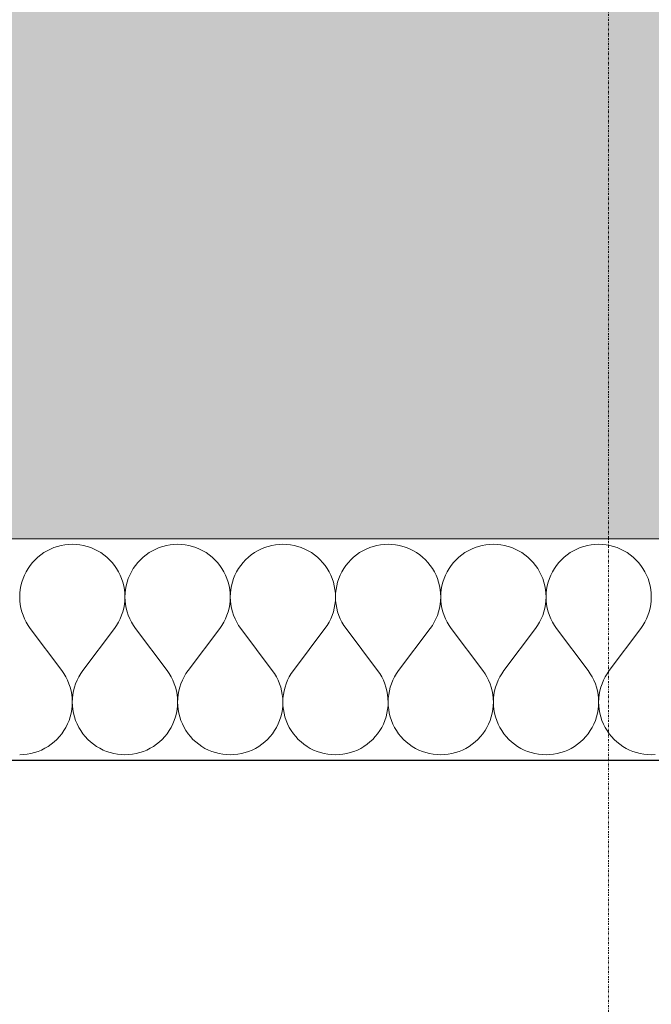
# Model space of a CAD drawing. Header units: millimetres. Extents: x -25972 to 4516, y -2839 to 20217.
# Tile 66 of 114: x -15276 to -14819, y 15 to 728. Entities that reach past the tile are written whole.
import ezdxf

# ---------------------------------------------------------------- set-up
doc = ezdxf.new("R2010")
doc.units = ezdxf.units.MM
doc.header["$MEASUREMENT"] = 0
doc.linetypes.add('Wipeout_Contour', pattern=[1000, 0, -1000])
doc.linetypes.add('Čerchovaná S', pattern=[3.5, 1.5, -0.85, 0.3, -0.85])
for name, color, linetype in [('7._POHLED ZÁPADNÍ_1_3D prvky fasada nove', 7, 'Continuous'), ('7._POHLED ZÁPADNÍ_1_Konstrukce - nosné', 7, 'Continuous'), ('7._POHLED ZÁPADNÍ_1_Nové_Konstrukce - nosné', 7, 'Continuous'), ('7._POHLED ZÁPADNÍ_1_Nové_Výplně – Řezové', 7, 'Continuous'), ('7._POHLED ZÁPADNÍ_1_Výplně – Řezové', 7, 'Continuous'), ('7._POHLED ZÁPADNÍ_1_Značky - řezy', 7, 'Continuous')]:
    doc.layers.add(name, color=color, linetype=linetype)

# ---------------------------------------------------------------- blocks, each defined once
blk = doc.blocks.new('*X5', base_point=(-26739.77, -6860.77))
at = {"layer": '7._POHLED ZÁPADNÍ_1_Nové_Výplně – Řezové', "color": 21, "linetype": 'Continuous', "lineweight": 20, "true_color": 0xffaaaa}
for p, q in [((-15256.35, 343.38), (-15258.69, 341.99)), ((-15253.92, 344.6), (-15256.35, 343.38)), ((-15251.4, 345.64), (-15253.92, 344.6)), ((-15248.82, 346.5), (-15251.4, 345.64)), ((-15246.19, 347.17), (-15248.82, 346.5)), ((-15243.51, 347.66), (-15246.19, 347.17)), ((-15240.81, 347.95), (-15243.51, 347.66)), ((-15238.09, 348.04), (-15240.81, 347.95)), ((-15235.37, 347.95), (-15238.09, 348.04)), ((-15232.66, 347.66), (-15235.37, 347.95)), ((-15229.99, 347.17), (-15232.66, 347.66)), ((-15227.35, 346.5), (-15229.99, 347.17)), ((-15224.77, 345.64), (-15227.35, 346.5)), ((-15222.26, 344.6), (-15224.77, 345.64)), ((-15219.82, 343.38), (-15222.26, 344.6)), ((-15217.48, 341.99), (-15219.82, 343.38)), ((-15180.16, 343.38), (-15182.5, 341.99)), ((-15177.73, 344.6), (-15180.16, 343.38)), ((-15175.21, 345.64), (-15177.73, 344.6)), ((-15172.63, 346.5), (-15175.21, 345.64)), ((-15170, 347.17), (-15172.63, 346.5)), ((-15167.32, 347.65), (-15170, 347.17)), ((-15164.61, 347.95), (-15167.32, 347.65)), ((-15161.9, 348.04), (-15164.61, 347.95)), ((-15159.18, 347.95), (-15161.9, 348.04)), ((-15156.47, 347.65), (-15159.18, 347.95)), ((-15153.8, 347.17), (-15156.47, 347.65)), ((-15151.16, 346.5), (-15153.8, 347.17)), ((-15148.58, 345.64), (-15151.16, 346.5)), ((-15146.06, 344.6), (-15148.58, 345.64)), ((-15143.63, 343.38), (-15146.06, 344.6)), ((-15141.29, 341.99), (-15143.63, 343.38)), ((-15103.97, 343.38), (-15106.31, 341.99)), ((-15101.54, 344.6), (-15103.97, 343.38)), ((-15099.02, 345.64), (-15101.54, 344.6)), ((-15096.44, 346.5), (-15099.02, 345.64)), ((-15093.81, 347.17), (-15096.44, 346.5)), ((-15091.13, 347.65), (-15093.81, 347.17)), ((-15088.42, 347.94), (-15091.13, 347.65)), ((-15085.71, 348.04), (-15088.42, 347.94)), ((-15082.99, 347.94), (-15085.71, 348.04)), ((-15080.28, 347.65), (-15082.99, 347.94)), ((-15077.6, 347.17), (-15080.28, 347.65)), ((-15074.97, 346.5), (-15077.6, 347.17)), ((-15072.39, 345.64), (-15074.97, 346.5)), ((-15069.87, 344.59), (-15072.39, 345.64)), ((-15067.44, 343.38), (-15069.87, 344.59)), ((-15065.1, 341.99), (-15067.44, 343.38)), ((-15027.78, 343.38), (-15030.12, 341.99)), ((-15025.35, 344.59), (-15027.78, 343.38)), ((-15022.83, 345.63), (-15025.35, 344.59)), ((-15020.25, 346.49), (-15022.83, 345.63)), ((-15017.62, 347.17), (-15020.25, 346.49)), ((-15014.94, 347.65), (-15017.62, 347.17)), ((-15012.23, 347.94), (-15014.94, 347.65)), ((-15009.52, 348.04), (-15012.23, 347.94)), ((-15006.8, 347.94), (-15009.52, 348.04)), ((-15004.09, 347.65), (-15006.8, 347.94)), ((-15001.41, 347.17), (-15004.09, 347.65)), ((-14998.78, 346.49), (-15001.41, 347.17)), ((-14996.2, 345.63), (-14998.78, 346.49)), ((-14993.68, 344.59), (-14996.2, 345.63)), ((-14991.25, 343.37), (-14993.68, 344.59)), ((-14988.91, 341.99), (-14991.25, 343.37)), ((-14951.59, 343.37), (-14953.93, 341.98)), ((-14949.16, 344.59), (-14951.59, 343.37)), ((-14946.64, 345.63), (-14949.16, 344.59)), ((-14944.06, 346.49), (-14946.64, 345.63)), ((-14941.43, 347.17), (-14944.06, 346.49)), ((-14938.75, 347.65), (-14941.43, 347.17)), ((-14936.04, 347.94), (-14938.75, 347.65)), ((-14933.32, 348.04), (-14936.04, 347.94)), ((-14930.61, 347.94), (-14933.32, 348.04)), ((-14927.9, 347.65), (-14930.61, 347.94)), ((-14925.22, 347.17), (-14927.9, 347.65)), ((-14922.59, 346.49), (-14925.22, 347.17)), ((-14920.01, 345.63), (-14922.59, 346.49)), ((-14917.49, 344.59), (-14920.01, 345.63)), ((-14915.06, 343.37), (-14917.49, 344.59)), ((-14912.72, 341.98), (-14915.06, 343.37)), ((-14875.4, 343.37), (-14877.74, 341.98)), ((-14872.97, 344.59), (-14875.4, 343.37)), ((-14870.45, 345.63), (-14872.97, 344.59)), ((-14867.87, 346.49), (-14870.45, 345.63)), ((-14865.24, 347.16), (-14867.87, 346.49)), ((-14862.56, 347.65), (-14865.24, 347.16)), ((-14859.85, 347.94), (-14862.56, 347.65)), ((-14857.13, 348.03), (-14859.85, 347.94)), ((-14854.42, 347.94), (-14857.13, 348.03)), ((-14851.71, 347.65), (-14854.42, 347.94)), ((-14849.03, 347.16), (-14851.71, 347.65)), ((-14846.4, 346.49), (-14849.03, 347.16)), ((-14843.82, 345.63), (-14846.4, 346.49)), ((-14841.3, 344.59), (-14843.82, 345.63)), ((-14838.87, 343.37), (-14841.3, 344.59)), ((-14836.53, 341.98), (-14838.87, 343.37)), ((-15265.03, 336.88), (-15266.89, 334.89)), ((-15263.04, 338.73), (-15265.03, 336.88)), ((-15260.92, 340.44), (-15263.04, 338.73)), ((-15258.69, 341.99), (-15260.92, 340.44)), ((-15215.25, 340.44), (-15217.48, 341.99)), ((-15213.13, 338.73), (-15215.25, 340.44)), ((-15211.14, 336.88), (-15213.13, 338.73)), ((-15209.29, 334.89), (-15211.14, 336.88)), ((-15188.84, 336.88), (-15190.7, 334.88)), ((-15186.85, 338.73), (-15188.84, 336.88)), ((-15184.73, 340.44), (-15186.85, 338.73)), ((-15182.5, 341.99), (-15184.73, 340.44)), ((-15139.06, 340.44), (-15141.29, 341.99)), ((-15136.94, 338.73), (-15139.06, 340.44)), ((-15134.95, 336.88), (-15136.94, 338.73)), ((-15133.1, 334.88), (-15134.95, 336.88)), ((-15112.65, 336.87), (-15114.51, 334.88)), ((-15110.66, 338.73), (-15112.65, 336.87)), ((-15108.54, 340.44), (-15110.66, 338.73)), ((-15106.31, 341.99), (-15108.54, 340.44)), ((-15062.87, 340.44), (-15065.1, 341.99)), ((-15060.75, 338.73), (-15062.87, 340.44)), ((-15058.76, 336.87), (-15060.75, 338.73)), ((-15056.91, 334.88), (-15058.76, 336.87)), ((-15036.46, 336.87), (-15038.31, 334.88)), ((-15034.47, 338.73), (-15036.46, 336.87)), ((-15032.35, 340.43), (-15034.47, 338.73)), ((-15030.12, 341.99), (-15032.35, 340.43)), ((-14986.68, 340.43), (-14988.91, 341.99)), ((-14984.56, 338.73), (-14986.68, 340.43)), ((-14982.57, 336.87), (-14984.56, 338.73)), ((-14980.72, 334.88), (-14982.57, 336.87)), ((-14960.27, 336.87), (-14962.12, 334.88)), ((-14958.28, 338.73), (-14960.27, 336.87)), ((-14956.16, 340.43), (-14958.28, 338.73)), ((-14953.93, 341.98), (-14956.16, 340.43)), ((-14910.49, 340.43), (-14912.72, 341.98)), ((-14908.37, 338.72), (-14910.49, 340.43)), ((-14906.38, 336.87), (-14908.37, 338.72)), ((-14904.53, 334.88), (-14906.38, 336.87)), ((-14884.08, 336.87), (-14885.93, 334.88)), ((-14882.09, 338.72), (-14884.08, 336.87)), ((-14879.97, 340.43), (-14882.09, 338.72)), ((-14877.74, 341.98), (-14879.97, 340.43)), ((-14834.3, 340.43), (-14836.53, 341.98)), ((-14832.18, 338.72), (-14834.3, 340.43)), ((-14830.19, 336.87), (-14832.18, 338.72)), ((-14828.34, 334.88), (-14830.19, 336.87)), ((-15271.53, 328.19), (-15272.75, 325.76)), ((-15270.14, 330.53), (-15271.53, 328.19)), ((-15268.59, 332.77), (-15270.14, 330.53)), ((-15266.89, 334.89), (-15268.59, 332.77)), ((-15207.58, 332.77), (-15209.29, 334.89)), ((-15206.03, 330.53), (-15207.58, 332.77)), ((-15204.64, 328.19), (-15206.03, 330.53)), ((-15203.43, 325.76), (-15204.64, 328.19)), ((-15195.34, 328.19), (-15196.56, 325.76)), ((-15193.95, 330.53), (-15195.34, 328.19)), ((-15192.4, 332.77), (-15193.95, 330.53)), ((-15190.7, 334.88), (-15192.4, 332.77)), ((-15131.39, 332.76), (-15133.1, 334.88)), ((-15129.84, 330.53), (-15131.39, 332.76)), ((-15128.45, 328.19), (-15129.84, 330.53)), ((-15127.24, 325.76), (-15128.45, 328.19)), ((-15119.15, 328.19), (-15120.37, 325.76)), ((-15117.76, 330.53), (-15119.15, 328.19)), ((-15116.21, 332.76), (-15117.76, 330.53)), ((-15114.51, 334.88), (-15116.21, 332.76)), ((-15055.2, 332.76), (-15056.91, 334.88)), ((-15053.65, 330.53), (-15055.2, 332.76)), ((-15052.26, 328.19), (-15053.65, 330.53)), ((-15051.05, 325.75), (-15052.26, 328.19)), ((-15042.96, 328.19), (-15044.18, 325.75)), ((-15041.57, 330.53), (-15042.96, 328.19)), ((-15040.02, 332.76), (-15041.57, 330.53)), ((-15038.31, 334.88), (-15040.02, 332.76)), ((-14979.01, 332.76), (-14980.72, 334.88)), ((-14977.46, 330.53), (-14979.01, 332.76)), ((-14976.07, 328.18), (-14977.46, 330.53)), ((-14974.86, 325.75), (-14976.07, 328.18)), ((-14966.77, 328.18), (-14967.99, 325.75)), ((-14965.38, 330.52), (-14966.77, 328.18)), ((-14963.83, 332.76), (-14965.38, 330.52)), ((-14962.12, 334.88), (-14963.83, 332.76)), ((-14902.82, 332.76), (-14904.53, 334.88)), ((-14901.27, 330.52), (-14902.82, 332.76)), ((-14899.88, 328.18), (-14901.27, 330.52)), ((-14898.67, 325.75), (-14899.88, 328.18)), ((-14890.58, 328.18), (-14891.79, 325.75)), ((-14889.19, 330.52), (-14890.58, 328.18)), ((-14887.64, 332.76), (-14889.19, 330.52)), ((-14885.93, 334.88), (-14887.64, 332.76)), ((-14826.63, 332.76), (-14828.34, 334.88)), ((-14825.08, 330.52), (-14826.63, 332.76)), ((-14823.69, 328.18), (-14825.08, 330.52)), ((-14822.47, 325.75), (-14823.69, 328.18)), ((-15273.79, 323.25), (-15274.64, 320.66)), ((-15272.75, 325.76), (-15273.79, 323.25)), ((-15202.39, 323.24), (-15203.43, 325.76)), ((-15201.53, 320.66), (-15202.39, 323.24)), ((-15197.6, 323.24), (-15198.45, 320.66)), ((-15196.56, 325.76), (-15197.6, 323.24)), ((-15126.2, 323.24), (-15127.24, 325.76)), ((-15125.34, 320.66), (-15126.2, 323.24)), ((-15121.41, 323.24), (-15122.26, 320.66)), ((-15120.37, 325.76), (-15121.41, 323.24)), ((-15050.01, 323.24), (-15051.05, 325.75)), ((-15049.15, 320.66), (-15050.01, 323.24)), ((-15045.22, 323.24), (-15046.07, 320.66)), ((-15044.18, 325.75), (-15045.22, 323.24)), ((-14973.82, 323.24), (-14974.86, 325.75)), ((-14972.96, 320.66), (-14973.82, 323.24)), ((-14969.03, 323.24), (-14969.88, 320.66)), ((-14967.99, 325.75), (-14969.03, 323.24)), ((-14897.63, 323.24), (-14898.67, 325.75)), ((-14896.77, 320.65), (-14897.63, 323.24)), ((-14892.83, 323.24), (-14893.69, 320.65)), ((-14891.79, 325.75), (-14892.83, 323.24)), ((-14821.43, 323.23), (-14822.47, 325.75)), ((-14820.58, 320.65), (-14821.43, 323.23)), ((-15275.8, 315.35), (-15276.09, 312.64)), ((-15275.32, 318.03), (-15275.8, 315.35)), ((-15274.64, 320.66), (-15275.32, 318.03)), ((-15200.86, 318.03), (-15201.53, 320.66)), ((-15200.38, 315.35), (-15200.86, 318.03)), ((-15200.09, 312.64), (-15200.38, 315.35)), ((-15199.61, 315.35), (-15199.9, 312.64)), ((-15199.13, 318.03), (-15199.61, 315.35)), ((-15198.45, 320.66), (-15199.13, 318.03)), ((-15124.67, 318.02), (-15125.34, 320.66)), ((-15124.19, 315.35), (-15124.67, 318.02)), ((-15123.9, 312.64), (-15124.19, 315.35)), ((-15123.42, 315.35), (-15123.71, 312.64)), ((-15122.94, 318.02), (-15123.42, 315.35)), ((-15122.26, 320.66), (-15122.94, 318.02)), ((-15048.48, 318.02), (-15049.15, 320.66)), ((-15048, 315.34), (-15048.48, 318.02)), ((-15047.71, 312.64), (-15048, 315.34)), ((-15047.23, 315.34), (-15047.52, 312.64)), ((-15046.74, 318.02), (-15047.23, 315.34)), ((-15046.07, 320.66), (-15046.74, 318.02)), ((-14972.29, 318.02), (-14972.96, 320.66)), ((-14971.81, 315.34), (-14972.29, 318.02)), ((-14971.52, 312.64), (-14971.81, 315.34)), ((-14971.04, 315.34), (-14971.33, 312.64)), ((-14970.55, 318.02), (-14971.04, 315.34)), ((-14969.88, 320.66), (-14970.55, 318.02)), ((-14896.1, 318.02), (-14896.77, 320.65)), ((-14895.61, 315.34), (-14896.1, 318.02)), ((-14895.33, 312.63), (-14895.61, 315.34)), ((-14894.85, 315.34), (-14895.13, 312.63)), ((-14894.36, 318.02), (-14894.85, 315.34)), ((-14893.69, 320.65), (-14894.36, 318.02)), ((-14819.91, 318.02), (-14820.58, 320.65)), ((-14819.42, 315.34), (-14819.91, 318.02)), ((-14819.14, 312.63), (-14819.42, 315.34)), ((-15276.09, 312.64), (-15276.18, 309.93)), ((-15276.18, 309.93), (-15276.08, 307.21)), ((-15276.08, 307.21), (-15275.79, 304.5)), ((-15200.38, 304.5), (-15200.09, 307.2)), ((-15199.99, 309.92), (-15200.09, 312.64)), ((-15200.09, 307.2), (-15199.99, 309.92)), ((-15199.9, 312.64), (-15199.99, 309.92)), ((-15199.99, 309.92), (-15199.89, 307.2)), ((-15199.89, 307.2), (-15199.6, 304.5)), ((-15124.19, 304.5), (-15123.9, 307.2)), ((-15123.8, 309.92), (-15123.9, 312.64)), ((-15123.9, 307.2), (-15123.8, 309.92)), ((-15123.71, 312.64), (-15123.8, 309.92)), ((-15123.8, 309.92), (-15123.7, 307.2)), ((-15123.7, 307.2), (-15123.41, 304.5)), ((-15048, 304.5), (-15047.71, 307.2)), ((-15047.61, 309.92), (-15047.71, 312.64)), ((-15047.71, 307.2), (-15047.61, 309.92)), ((-15047.52, 312.64), (-15047.61, 309.92)), ((-15047.61, 309.92), (-15047.51, 307.2)), ((-15047.51, 307.2), (-15047.22, 304.5)), ((-14971.81, 304.49), (-14971.52, 307.2)), ((-14971.42, 309.92), (-14971.52, 312.64)), ((-14971.52, 307.2), (-14971.42, 309.92)), ((-14971.33, 312.64), (-14971.42, 309.92)), ((-14971.42, 309.92), (-14971.32, 307.2)), ((-14971.32, 307.2), (-14971.03, 304.49)), ((-14895.62, 304.49), (-14895.33, 307.2)), ((-14895.23, 309.92), (-14895.33, 312.63)), ((-14895.33, 307.2), (-14895.23, 309.92)), ((-14895.13, 312.63), (-14895.23, 309.92)), ((-14895.23, 309.92), (-14895.13, 307.2)), ((-14895.13, 307.2), (-14894.84, 304.49)), ((-14819.43, 304.49), (-14819.14, 307.2)), ((-14819.04, 309.91), (-14819.14, 312.63)), ((-14819.14, 307.2), (-14819.04, 309.91)), ((-15275.79, 304.5), (-15275.31, 301.83)), ((-15275.31, 301.83), (-15274.63, 299.19)), ((-15201.54, 299.19), (-15200.87, 301.82)), ((-15200.87, 301.82), (-15200.38, 304.5)), ((-15199.6, 304.5), (-15199.12, 301.82)), ((-15199.12, 301.82), (-15198.44, 299.19)), ((-15125.35, 299.19), (-15124.68, 301.82)), ((-15124.68, 301.82), (-15124.19, 304.5)), ((-15123.41, 304.5), (-15122.93, 301.82)), ((-15122.93, 301.82), (-15122.25, 299.19)), ((-15049.16, 299.18), (-15048.49, 301.82)), ((-15048.49, 301.82), (-15048, 304.5)), ((-15047.22, 304.5), (-15046.73, 301.82)), ((-15046.73, 301.82), (-15046.06, 299.18)), ((-14972.97, 299.18), (-14972.3, 301.82)), ((-14972.3, 301.82), (-14971.81, 304.49)), ((-14971.03, 304.49), (-14970.54, 301.82)), ((-14970.54, 301.82), (-14969.87, 299.18)), ((-14896.78, 299.18), (-14896.11, 301.82)), ((-14896.11, 301.82), (-14895.62, 304.49)), ((-14894.84, 304.49), (-14894.35, 301.82)), ((-14894.35, 301.82), (-14893.68, 299.18)), ((-14820.59, 299.18), (-14819.92, 301.81)), ((-14819.92, 301.81), (-14819.43, 304.49)), ((-15274.63, 299.19), (-15273.77, 296.61)), ((-15273.77, 296.61), (-15272.73, 294.1)), ((-15272.73, 294.1), (-15271.51, 291.66)), ((-15204.67, 291.66), (-15203.45, 294.09)), ((-15203.45, 294.09), (-15202.4, 296.61)), ((-15202.4, 296.61), (-15201.54, 299.19)), ((-15198.44, 299.19), (-15197.58, 296.61)), ((-15197.58, 296.61), (-15196.54, 294.09)), ((-15196.54, 294.09), (-15195.32, 291.66)), ((-15128.48, 291.66), (-15127.26, 294.09)), ((-15127.26, 294.09), (-15126.21, 296.61)), ((-15126.21, 296.61), (-15125.35, 299.19)), ((-15122.25, 299.19), (-15121.39, 296.61)), ((-15121.39, 296.61), (-15120.35, 294.09)), ((-15120.35, 294.09), (-15119.13, 291.66)), ((-15052.29, 291.66), (-15051.07, 294.09)), ((-15051.07, 294.09), (-15050.02, 296.6)), ((-15050.02, 296.6), (-15049.16, 299.18)), ((-15046.06, 299.18), (-15045.2, 296.6)), ((-15045.2, 296.6), (-15044.16, 294.09)), ((-15044.16, 294.09), (-15042.94, 291.66)), ((-14976.1, 291.66), (-14974.88, 294.09)), ((-14974.88, 294.09), (-14973.83, 296.6)), ((-14973.83, 296.6), (-14972.97, 299.18)), ((-14969.87, 299.18), (-14969.01, 296.6)), ((-14969.01, 296.6), (-14967.97, 294.09)), ((-14967.97, 294.09), (-14966.75, 291.66)), ((-14899.91, 291.66), (-14898.69, 294.09)), ((-14898.69, 294.09), (-14897.64, 296.6)), ((-14897.64, 296.6), (-14896.78, 299.18)), ((-14893.68, 299.18), (-14892.82, 296.6)), ((-14892.82, 296.6), (-14891.78, 294.09)), ((-14891.78, 294.09), (-14890.56, 291.65)), ((-14823.72, 291.65), (-14822.5, 294.08)), ((-14822.5, 294.08), (-14821.45, 296.6)), ((-14821.45, 296.6), (-14820.59, 299.18)), ((-15271.51, 291.66), (-15270.12, 289.33)), ((-15270.12, 289.33), (-15268.56, 287.09)), ((-15245.71, 256.62), (-15268.56, 287.09)), ((-15230.47, 256.62), (-15207.61, 287.09)), ((-15207.61, 287.09), (-15206.06, 289.32)), ((-15206.06, 289.32), (-15204.67, 291.66)), ((-15195.32, 291.66), (-15193.93, 289.32)), ((-15193.93, 289.32), (-15192.37, 287.09)), ((-15169.52, 256.61), (-15192.37, 287.09)), ((-15154.28, 256.61), (-15131.42, 287.09)), ((-15131.42, 287.09), (-15129.87, 289.32)), ((-15129.87, 289.32), (-15128.48, 291.66)), ((-15119.13, 291.66), (-15117.74, 289.32)), ((-15117.74, 289.32), (-15116.18, 287.09)), ((-15093.33, 256.61), (-15116.18, 287.09)), ((-15078.09, 256.61), (-15055.23, 287.09)), ((-15055.23, 287.09), (-15053.68, 289.32)), ((-15053.68, 289.32), (-15052.29, 291.66)), ((-15042.94, 291.66), (-15041.55, 289.32)), ((-15041.55, 289.32), (-15039.99, 287.09)), ((-15017.14, 256.61), (-15039.99, 287.09)), ((-15001.9, 256.61), (-14979.04, 287.09)), ((-14979.04, 287.09), (-14977.49, 289.32)), ((-14977.49, 289.32), (-14976.1, 291.66)), ((-14966.75, 291.66), (-14965.36, 289.32)), ((-14965.36, 289.32), (-14963.8, 287.08)), ((-14940.95, 256.61), (-14963.8, 287.08)), ((-14925.71, 256.61), (-14902.85, 287.08)), ((-14902.85, 287.08), (-14901.3, 289.32)), ((-14901.3, 289.32), (-14899.91, 291.66)), ((-14890.56, 291.65), (-14889.17, 289.32)), ((-14889.17, 289.32), (-14887.61, 287.08)), ((-14864.76, 256.61), (-14887.61, 287.08)), ((-14849.52, 256.61), (-14826.66, 287.08)), ((-14826.66, 287.08), (-14825.11, 289.31)), ((-14825.11, 289.31), (-14823.72, 291.65)), ((-15244.15, 254.38), (-15245.71, 256.62)), ((-15230.47, 256.62), (-15232.02, 254.38)), ((-15167.96, 254.38), (-15169.52, 256.61)), ((-15154.28, 256.61), (-15155.83, 254.38)), ((-15091.77, 254.38), (-15093.33, 256.61)), ((-15078.09, 256.61), (-15079.64, 254.38)), ((-15015.58, 254.38), (-15017.14, 256.61)), ((-15001.9, 256.61), (-15003.45, 254.38)), ((-14939.39, 254.37), (-14940.95, 256.61)), ((-14925.71, 256.61), (-14927.26, 254.37)), ((-14863.2, 254.37), (-14864.76, 256.61)), ((-14849.52, 256.61), (-14851.07, 254.37)), ((-15242.76, 252.04), (-15244.15, 254.38)), ((-15241.54, 249.61), (-15242.76, 252.04)), ((-15240.5, 247.1), (-15241.54, 249.61)), ((-15234.63, 249.61), (-15235.68, 247.1)), ((-15233.41, 252.04), (-15234.63, 249.61)), ((-15232.02, 254.38), (-15233.41, 252.04)), ((-15166.57, 252.04), (-15167.96, 254.38)), ((-15165.35, 249.61), (-15166.57, 252.04)), ((-15164.31, 247.1), (-15165.35, 249.61)), ((-15158.44, 249.61), (-15159.49, 247.1)), ((-15157.22, 252.04), (-15158.44, 249.61)), ((-15155.83, 254.38), (-15157.22, 252.04)), ((-15090.38, 252.04), (-15091.77, 254.38)), ((-15089.16, 249.61), (-15090.38, 252.04)), ((-15088.12, 247.1), (-15089.16, 249.61)), ((-15082.25, 249.61), (-15083.3, 247.1)), ((-15081.03, 252.04), (-15082.25, 249.61)), ((-15079.64, 254.38), (-15081.03, 252.04)), ((-15014.19, 252.04), (-15015.58, 254.38)), ((-15012.97, 249.61), (-15014.19, 252.04)), ((-15011.93, 247.09), (-15012.97, 249.61)), ((-15006.06, 249.61), (-15007.11, 247.09)), ((-15004.84, 252.04), (-15006.06, 249.61)), ((-15003.45, 254.38), (-15004.84, 252.04)), ((-14938, 252.04), (-14939.39, 254.37)), ((-14936.78, 249.6), (-14938, 252.04)), ((-14935.74, 247.09), (-14936.78, 249.6)), ((-14929.87, 249.6), (-14930.91, 247.09)), ((-14928.65, 252.04), (-14929.87, 249.6)), ((-14927.26, 254.37), (-14928.65, 252.04)), ((-14861.81, 252.03), (-14863.2, 254.37)), ((-14860.59, 249.6), (-14861.81, 252.03)), ((-14859.55, 247.09), (-14860.59, 249.6)), ((-14853.68, 249.6), (-14854.72, 247.09)), ((-14852.46, 252.03), (-14853.68, 249.6)), ((-14851.07, 254.37), (-14852.46, 252.03)), ((-15239.64, 244.52), (-15240.5, 247.1)), ((-15238.97, 241.88), (-15239.64, 244.52)), ((-15236.54, 244.52), (-15237.21, 241.88)), ((-15235.68, 247.1), (-15236.54, 244.52)), ((-15163.45, 244.52), (-15164.31, 247.1)), ((-15162.78, 241.88), (-15163.45, 244.52)), ((-15160.35, 244.52), (-15161.02, 241.88)), ((-15159.49, 247.1), (-15160.35, 244.52)), ((-15087.26, 244.51), (-15088.12, 247.1)), ((-15086.58, 241.88), (-15087.26, 244.51)), ((-15084.16, 244.51), (-15084.83, 241.88)), ((-15083.3, 247.1), (-15084.16, 244.51)), ((-15011.07, 244.51), (-15011.93, 247.09)), ((-15010.39, 241.88), (-15011.07, 244.51)), ((-15007.97, 244.51), (-15008.64, 241.88)), ((-15007.11, 247.09), (-15007.97, 244.51)), ((-14934.88, 244.51), (-14935.74, 247.09)), ((-14934.2, 241.88), (-14934.88, 244.51)), ((-14931.78, 244.51), (-14932.45, 241.88)), ((-14930.91, 247.09), (-14931.78, 244.51)), ((-14858.69, 244.51), (-14859.55, 247.09)), ((-14858.01, 241.87), (-14858.69, 244.51)), ((-14855.59, 244.51), (-14856.26, 241.87)), ((-14854.72, 247.09), (-14855.59, 244.51)), ((-15238.48, 239.21), (-15238.97, 241.88)), ((-15238.19, 236.5), (-15238.48, 239.21)), ((-15238.09, 233.78), (-15238.19, 236.5)), ((-15237.99, 236.5), (-15238.09, 233.78)), ((-15237.7, 239.21), (-15237.99, 236.5)), ((-15237.21, 241.88), (-15237.7, 239.21)), ((-15162.29, 239.2), (-15162.78, 241.88)), ((-15162, 236.5), (-15162.29, 239.2)), ((-15161.9, 233.78), (-15162, 236.5)), ((-15161.8, 236.5), (-15161.9, 233.78)), ((-15161.51, 239.2), (-15161.8, 236.5)), ((-15161.02, 241.88), (-15161.51, 239.2)), ((-15086.1, 239.2), (-15086.58, 241.88)), ((-15085.81, 236.5), (-15086.1, 239.2)), ((-15085.71, 233.78), (-15085.81, 236.5)), ((-15085.61, 236.5), (-15085.71, 233.78)), ((-15085.32, 239.2), (-15085.61, 236.5)), ((-15084.83, 241.88), (-15085.32, 239.2)), ((-15009.91, 239.2), (-15010.39, 241.88)), ((-15009.62, 236.5), (-15009.91, 239.2)), ((-15009.52, 233.78), (-15009.62, 236.5)), ((-15009.42, 236.5), (-15009.52, 233.78)), ((-15009.13, 239.2), (-15009.42, 236.5)), ((-15008.64, 241.88), (-15009.13, 239.2)), ((-14933.72, 239.2), (-14934.2, 241.88)), ((-14933.43, 236.49), (-14933.72, 239.2)), ((-14933.33, 233.78), (-14933.43, 236.49)), ((-14933.23, 236.49), (-14933.33, 233.78)), ((-14932.94, 239.2), (-14933.23, 236.49)), ((-14932.45, 241.88), (-14932.94, 239.2)), ((-14857.53, 239.2), (-14858.01, 241.87)), ((-14857.24, 236.49), (-14857.53, 239.2)), ((-14857.14, 233.77), (-14857.24, 236.49)), ((-14857.04, 236.49), (-14857.14, 233.77)), ((-14856.75, 239.2), (-14857.04, 236.49)), ((-14856.26, 241.87), (-14856.75, 239.2)), ((-15238.96, 225.68), (-15238.47, 228.36)), ((-15238.47, 228.36), (-15238.18, 231.06)), ((-15238.18, 231.06), (-15238.09, 233.78)), ((-15238.09, 233.78), (-15237.99, 231.06)), ((-15237.99, 231.06), (-15237.7, 228.36)), ((-15237.7, 228.36), (-15237.22, 225.68)), ((-15162.77, 225.68), (-15162.28, 228.36)), ((-15162.28, 228.36), (-15161.99, 231.06)), ((-15161.99, 231.06), (-15161.9, 233.78)), ((-15161.9, 233.78), (-15161.8, 231.06)), ((-15161.8, 231.06), (-15161.51, 228.36)), ((-15161.51, 228.36), (-15161.03, 225.68)), ((-15086.57, 225.68), (-15086.09, 228.36)), ((-15086.09, 228.36), (-15085.8, 231.06)), ((-15085.8, 231.06), (-15085.71, 233.78)), ((-15085.71, 233.78), (-15085.61, 231.06)), ((-15085.61, 231.06), (-15085.32, 228.36)), ((-15085.32, 228.36), (-15084.84, 225.68)), ((-15010.38, 225.68), (-15009.9, 228.35)), ((-15009.9, 228.35), (-15009.61, 231.06)), ((-15009.61, 231.06), (-15009.52, 233.78)), ((-15009.52, 233.78), (-15009.42, 231.06)), ((-15009.42, 231.06), (-15009.13, 228.35)), ((-15009.13, 228.35), (-15008.65, 225.68)), ((-14934.19, 225.67), (-14933.71, 228.35)), ((-14933.71, 228.35), (-14933.42, 231.06)), ((-14933.42, 231.06), (-14933.33, 233.78)), ((-14933.33, 233.78), (-14933.23, 231.06)), ((-14933.23, 231.06), (-14932.94, 228.35)), ((-14932.94, 228.35), (-14932.46, 225.67)), ((-14858, 225.67), (-14857.52, 228.35)), ((-14857.52, 228.35), (-14857.23, 231.05)), ((-14857.23, 231.05), (-14857.14, 233.77)), ((-14857.14, 233.77), (-14857.04, 231.05)), ((-14857.04, 231.05), (-14856.75, 228.35)), ((-14856.75, 228.35), (-14856.27, 225.67)), ((-15240.49, 220.46), (-15239.63, 223.04)), ((-15239.63, 223.04), (-15238.96, 225.68)), ((-15237.22, 225.68), (-15236.55, 223.04)), ((-15236.55, 223.04), (-15235.69, 220.46)), ((-15164.29, 220.46), (-15163.44, 223.04)), ((-15163.44, 223.04), (-15162.77, 225.68)), ((-15161.03, 225.68), (-15160.36, 223.04)), ((-15160.36, 223.04), (-15159.5, 220.46)), ((-15088.1, 220.46), (-15087.25, 223.04)), ((-15087.25, 223.04), (-15086.57, 225.68)), ((-15084.84, 225.68), (-15084.17, 223.04)), ((-15084.17, 223.04), (-15083.31, 220.46)), ((-15011.91, 220.46), (-15011.06, 223.04)), ((-15011.06, 223.04), (-15010.38, 225.68)), ((-15008.65, 225.68), (-15007.98, 223.04)), ((-15007.98, 223.04), (-15007.12, 220.46)), ((-14935.72, 220.46), (-14934.87, 223.04)), ((-14934.87, 223.04), (-14934.19, 225.67)), ((-14932.46, 225.67), (-14931.79, 223.04)), ((-14931.79, 223.04), (-14930.93, 220.46)), ((-14859.53, 220.45), (-14858.67, 223.04)), ((-14858.67, 223.04), (-14858, 225.67)), ((-14856.27, 225.67), (-14855.6, 223.04)), ((-14855.6, 223.04), (-14854.74, 220.45)), ((-15244.13, 213.18), (-15242.74, 215.52)), ((-15242.74, 215.52), (-15241.52, 217.95)), ((-15241.52, 217.95), (-15240.49, 220.46)), ((-15235.69, 220.46), (-15234.65, 217.95)), ((-15234.65, 217.95), (-15233.44, 215.52)), ((-15233.44, 215.52), (-15232.05, 213.18)), ((-15167.94, 213.17), (-15166.55, 215.51)), ((-15166.55, 215.51), (-15165.33, 217.95)), ((-15165.33, 217.95), (-15164.29, 220.46)), ((-15159.5, 220.46), (-15158.46, 217.95)), ((-15158.46, 217.95), (-15157.25, 215.51)), ((-15157.25, 215.51), (-15155.86, 213.17)), ((-15091.75, 213.17), (-15090.36, 215.51)), ((-15090.36, 215.51), (-15089.14, 217.95)), ((-15089.14, 217.95), (-15088.1, 220.46)), ((-15083.31, 220.46), (-15082.27, 217.95)), ((-15082.27, 217.95), (-15081.06, 215.51)), ((-15081.06, 215.51), (-15079.67, 213.17)), ((-15015.56, 213.17), (-15014.17, 215.51)), ((-15014.17, 215.51), (-15012.95, 217.94)), ((-15012.95, 217.94), (-15011.91, 220.46)), ((-15007.12, 220.46), (-15006.08, 217.94)), ((-15006.08, 217.94), (-15004.87, 215.51)), ((-15004.87, 215.51), (-15003.48, 213.17)), ((-14939.37, 213.17), (-14937.98, 215.51)), ((-14937.98, 215.51), (-14936.76, 217.94)), ((-14936.76, 217.94), (-14935.72, 220.46)), ((-14930.93, 220.46), (-14929.89, 217.94)), ((-14929.89, 217.94), (-14928.68, 215.51)), ((-14928.68, 215.51), (-14927.29, 213.17)), ((-14863.18, 213.17), (-14861.79, 215.51)), ((-14861.79, 215.51), (-14860.57, 217.94)), ((-14860.57, 217.94), (-14859.53, 220.45)), ((-14854.74, 220.45), (-14853.7, 217.94)), ((-14853.7, 217.94), (-14852.49, 215.51)), ((-14852.49, 215.51), (-14851.1, 213.17)), ((-15251.23, 204.98), (-15249.24, 206.83)), ((-15249.24, 206.83), (-15247.39, 208.82)), ((-15247.39, 208.82), (-15245.68, 210.94)), ((-15245.68, 210.94), (-15244.13, 213.18)), ((-15232.05, 213.18), (-15230.5, 210.94)), ((-15230.5, 210.94), (-15228.79, 208.82)), ((-15228.79, 208.82), (-15226.94, 206.83)), ((-15226.94, 206.83), (-15224.95, 204.98)), ((-15175.04, 204.97), (-15173.05, 206.83)), ((-15173.05, 206.83), (-15171.2, 208.82)), ((-15171.2, 208.82), (-15169.49, 210.94)), ((-15169.49, 210.94), (-15167.94, 213.17)), ((-15155.86, 213.17), (-15154.31, 210.94)), ((-15154.31, 210.94), (-15152.6, 208.82)), ((-15152.6, 208.82), (-15150.75, 206.83)), ((-15150.75, 206.83), (-15148.76, 204.97)), ((-15098.85, 204.97), (-15096.86, 206.83)), ((-15096.86, 206.83), (-15095.01, 208.82)), ((-15095.01, 208.82), (-15093.3, 210.94)), ((-15093.3, 210.94), (-15091.75, 213.17)), ((-15079.67, 213.17), (-15078.12, 210.94)), ((-15078.12, 210.94), (-15076.41, 208.82)), ((-15076.41, 208.82), (-15074.56, 206.83)), ((-15074.56, 206.83), (-15072.57, 204.97)), ((-15022.66, 204.97), (-15020.67, 206.82)), ((-15020.67, 206.82), (-15018.81, 208.82)), ((-15018.81, 208.82), (-15017.11, 210.93)), ((-15017.11, 210.93), (-15015.56, 213.17)), ((-15003.48, 213.17), (-15001.93, 210.93)), ((-15001.93, 210.93), (-15000.22, 208.82)), ((-15000.22, 208.82), (-14998.37, 206.82)), ((-14998.37, 206.82), (-14996.38, 204.97)), ((-14946.47, 204.97), (-14944.48, 206.82)), ((-14944.48, 206.82), (-14942.62, 208.81)), ((-14942.62, 208.81), (-14940.92, 210.93)), ((-14940.92, 210.93), (-14939.37, 213.17)), ((-14927.29, 213.17), (-14925.74, 210.93)), ((-14925.74, 210.93), (-14924.03, 208.81)), ((-14924.03, 208.81), (-14922.18, 206.82)), ((-14922.18, 206.82), (-14920.19, 204.97)), ((-14870.28, 204.97), (-14868.29, 206.82)), ((-14868.29, 206.82), (-14866.43, 208.81)), ((-14866.43, 208.81), (-14864.73, 210.93)), ((-14864.73, 210.93), (-14863.18, 213.17)), ((-14851.1, 213.17), (-14849.55, 210.93)), ((-14849.55, 210.93), (-14847.84, 208.81)), ((-14847.84, 208.81), (-14845.99, 206.82)), ((-14845.99, 206.82), (-14844, 204.97)), ((-15260.35, 199.11), (-15257.92, 200.33)), ((-15257.92, 200.33), (-15255.58, 201.72)), ((-15255.58, 201.72), (-15253.35, 203.27)), ((-15253.35, 203.27), (-15251.23, 204.98)), ((-15224.95, 204.98), (-15222.83, 203.27)), ((-15222.83, 203.27), (-15220.6, 201.72)), ((-15220.6, 201.72), (-15218.26, 200.33)), ((-15218.26, 200.33), (-15215.83, 199.11)), ((-15184.16, 199.11), (-15181.73, 200.33)), ((-15181.73, 200.33), (-15179.39, 201.71)), ((-15179.39, 201.71), (-15177.16, 203.27)), ((-15177.16, 203.27), (-15175.04, 204.97)), ((-15148.76, 204.97), (-15146.64, 203.27)), ((-15146.64, 203.27), (-15144.41, 201.71)), ((-15144.41, 201.71), (-15142.07, 200.32)), ((-15142.07, 200.32), (-15139.64, 199.11)), ((-15107.97, 199.11), (-15105.54, 200.32)), ((-15105.54, 200.32), (-15103.2, 201.71)), ((-15103.2, 201.71), (-15100.97, 203.26)), ((-15100.97, 203.26), (-15098.85, 204.97)), ((-15072.57, 204.97), (-15070.45, 203.26)), ((-15070.45, 203.26), (-15068.22, 201.71)), ((-15068.22, 201.71), (-15065.88, 200.32)), ((-15065.88, 200.32), (-15063.45, 199.1)), ((-15031.78, 199.1), (-15029.35, 200.32)), ((-15029.35, 200.32), (-15027.01, 201.71)), ((-15027.01, 201.71), (-15024.78, 203.26)), ((-15024.78, 203.26), (-15022.66, 204.97)), ((-14996.38, 204.97), (-14994.26, 203.26)), ((-14994.26, 203.26), (-14992.03, 201.71)), ((-14992.03, 201.71), (-14989.69, 200.32)), ((-14989.69, 200.32), (-14987.25, 199.1)), ((-14955.59, 199.1), (-14953.16, 200.32)), ((-14953.16, 200.32), (-14950.82, 201.71)), ((-14950.82, 201.71), (-14948.59, 203.26)), ((-14948.59, 203.26), (-14946.47, 204.97)), ((-14920.19, 204.97), (-14918.07, 203.26)), ((-14918.07, 203.26), (-14915.84, 201.71)), ((-14915.84, 201.71), (-14913.5, 200.32)), ((-14913.5, 200.32), (-14911.06, 199.1)), ((-14879.4, 199.1), (-14876.97, 200.32)), ((-14876.97, 200.32), (-14874.63, 201.71)), ((-14874.63, 201.71), (-14872.4, 203.26)), ((-14872.4, 203.26), (-14870.28, 204.97)), ((-14844, 204.97), (-14841.88, 203.26)), ((-14841.88, 203.26), (-14839.65, 201.71)), ((-14839.65, 201.71), (-14837.31, 200.32)), ((-14837.31, 200.32), (-14834.87, 199.1)), ((-15276.19, 195.66), (-15273.47, 195.76)), ((-15273.47, 195.76), (-15270.76, 196.05)), ((-15270.76, 196.05), (-15268.08, 196.54)), ((-15268.08, 196.54), (-15265.45, 197.21)), ((-15265.45, 197.21), (-15262.87, 198.07)), ((-15262.87, 198.07), (-15260.35, 199.11)), ((-15215.83, 199.11), (-15213.31, 198.07)), ((-15213.31, 198.07), (-15210.73, 197.21)), ((-15210.73, 197.21), (-15208.1, 196.53)), ((-15208.1, 196.53), (-15205.42, 196.05)), ((-15205.42, 196.05), (-15202.71, 195.76)), ((-15202.71, 195.76), (-15200, 195.66)), ((-15200, 195.66), (-15197.28, 195.76)), ((-15197.28, 195.76), (-15194.57, 196.05)), ((-15194.57, 196.05), (-15191.89, 196.53)), ((-15191.89, 196.53), (-15189.26, 197.21)), ((-15189.26, 197.21), (-15186.68, 198.07)), ((-15186.68, 198.07), (-15184.16, 199.11)), ((-15139.64, 199.11), (-15137.12, 198.06)), ((-15137.12, 198.06), (-15134.54, 197.21)), ((-15134.54, 197.21), (-15131.91, 196.53)), ((-15131.91, 196.53), (-15129.23, 196.05)), ((-15129.23, 196.05), (-15126.52, 195.76)), ((-15126.52, 195.76), (-15123.8, 195.66)), ((-15123.8, 195.66), (-15121.09, 195.76)), ((-15121.09, 195.76), (-15118.38, 196.05)), ((-15118.38, 196.05), (-15115.7, 196.53)), ((-15115.7, 196.53), (-15113.07, 197.2)), ((-15113.07, 197.2), (-15110.49, 198.06)), ((-15110.49, 198.06), (-15107.97, 199.11)), ((-15063.45, 199.1), (-15060.93, 198.06)), ((-15060.93, 198.06), (-15058.35, 197.2)), ((-15058.35, 197.2), (-15055.72, 196.53)), ((-15055.72, 196.53), (-15053.04, 196.05)), ((-15053.04, 196.05), (-15050.33, 195.76)), ((-15050.33, 195.76), (-15047.61, 195.66)), ((-15047.61, 195.66), (-15044.9, 195.76)), ((-15044.9, 195.76), (-15042.19, 196.05)), ((-15042.19, 196.05), (-15039.51, 196.53)), ((-15039.51, 196.53), (-15036.88, 197.2)), ((-15036.88, 197.2), (-15034.3, 198.06)), ((-15034.3, 198.06), (-15031.78, 199.1)), ((-14987.25, 199.1), (-14984.74, 198.06)), ((-14984.74, 198.06), (-14982.16, 197.2)), ((-14982.16, 197.2), (-14979.52, 196.53)), ((-14979.52, 196.53), (-14976.85, 196.04)), ((-14976.85, 196.04), (-14974.14, 195.75)), ((-14974.14, 195.75), (-14971.42, 195.66)), ((-14971.42, 195.66), (-14968.7, 195.75)), ((-14968.7, 195.75), (-14966, 196.04)), ((-14966, 196.04), (-14963.32, 196.53)), ((-14963.32, 196.53), (-14960.69, 197.2)), ((-14960.69, 197.2), (-14958.11, 198.06)), ((-14958.11, 198.06), (-14955.59, 199.1)), ((-14911.06, 199.1), (-14908.55, 198.06)), ((-14908.55, 198.06), (-14905.97, 197.2)), ((-14905.97, 197.2), (-14903.33, 196.53)), ((-14903.33, 196.53), (-14900.66, 196.04)), ((-14900.66, 196.04), (-14897.95, 195.75)), ((-14897.95, 195.75), (-14895.23, 195.65)), ((-14895.23, 195.65), (-14892.51, 195.75)), ((-14892.51, 195.75), (-14889.81, 196.04)), ((-14889.81, 196.04), (-14887.13, 196.53)), ((-14887.13, 196.53), (-14884.5, 197.2)), ((-14884.5, 197.2), (-14881.91, 198.06)), ((-14881.91, 198.06), (-14879.4, 199.1)), ((-14834.87, 199.1), (-14832.36, 198.06)), ((-14832.36, 198.06), (-14829.78, 197.2)), ((-14829.78, 197.2), (-14827.14, 196.52)), ((-14827.14, 196.52), (-14824.47, 196.04)), ((-14824.47, 196.04), (-14821.76, 195.75)), ((-14821.76, 195.75), (-14819.04, 195.65)), ((-14819.04, 195.65), (-14816.32, 195.75))]:
    blk.add_line(p, q, dxfattribs=at)

msp = doc.modelspace()

# ---------------------------------------------------------------- hatches: boundary and pattern name
at = {"layer": '7._POHLED ZÁPADNÍ_1_Výplně – Řezové', "linetype": 'Continuous', "lineweight": 13}
msp.add_hatch(color=254, dxfattribs=at).paths.add_polyline_path([(-16007.46, 850.11), (-16007.47, 350.11), (-14691.21, 350.08), (-14691.2, 850.08)])

# ---------------------------------------------------------------- linework, layer by layer
at = {"layer": '7._POHLED ZÁPADNÍ_1_Konstrukce - nosné', "color": 7, "linetype": 'Continuous', "lineweight": 50, "flags": 128}
msp.add_lwpolyline([(-16007.47, 350.11), (-14691.21, 350.08)], dxfattribs=at)

# ---------------------------------------------------------------- next in the draw order: wipeouts: each hides what was drawn before it
at = {"color": 254, "linetype": 'Wipeout_Contour', "lineweight": 0, "ltscale": 61409.226175}
msp.add_wipeout([(-16007.92, 191.87), (-14691.45, 191.84), (-14691.45, 351.84), (-16007.92, 351.87)], dxfattribs=at).dxf.layer = '7._POHLED ZÁPADNÍ_1_Nové_Výplně – Řezové'

# ---------------------------------------------------------------- next in the draw order: linework, layer by layer
at = {"layer": '7._POHLED ZÁPADNÍ_1_Nové_Konstrukce - nosné', "color": 1, "linetype": 'Continuous', "lineweight": 25, "flags": 128}
for points in [[(-14691.45, 351.84), (-16007.92, 351.87)], [(-16007.92, 191.87), (-14691.45, 191.84)]]:
    msp.add_lwpolyline(points, dxfattribs=at)
at = {"layer": '7._POHLED ZÁPADNÍ_1_Značky - řezy', "color": 154, "linetype": 'Čerchovaná S', "lineweight": 13}
msp.add_line((-14850.07, 19645.96), (-14850.07, -411.79), dxfattribs=at)

# ---------------------------------------------------------------- next in the draw order: block references
at = {"layer": '7._POHLED ZÁPADNÍ_1_3D prvky fasada nove', "color": 9, "linetype": 'Continuous', "lineweight": 13}
msp.add_blockref('*X5', (-26739.77, -6860.77), dxfattribs=at)

doc.saveas('drawing.dxf')
